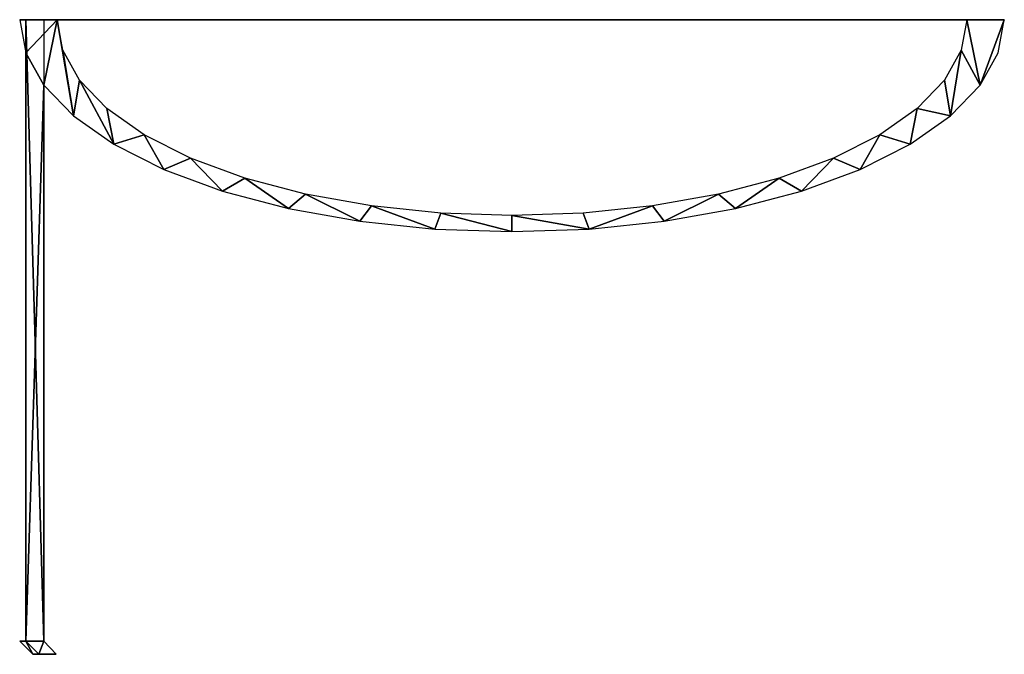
# Model space of a CAD drawing. Header units: centimetres. Extents: x -10.9 to 10.9, y -7.2 to 7.2.
# Tile 17 of 48: x -2.2 to 2.3, y -7.2 to -4.3. Entities that reach past the tile are written whole.
import ezdxf

# ---------------------------------------------------------------- set-up
doc = ezdxf.new("R2010")
doc.units = ezdxf.units.CM
doc.header["$LTSCALE"] = 2.54
doc.layers.get('0').update_dxf_attribs({"true_color": 0xff5454})

# ---------------------------------------------------------------- blocks, each defined once
blk = doc.blocks.new('Grupuj#3')
at = {"color": 253, "true_color": 0x999999}
for p, q in [((8.241968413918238, 9.023892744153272e-15, 0.037848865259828), (8.232553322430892, -0.05999999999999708, -0.02159568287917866)), ((8.241968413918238, 9.023892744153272e-15, 0.037848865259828), (8.232553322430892, -0.05999999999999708, -0.02159568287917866)), ((8.584419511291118, -0.05999999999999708, -0.04928815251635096), (8.584419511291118, 9.023892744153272e-15, 0.01089737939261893)), ((8.584419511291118, -0.05999999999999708, -0.04928815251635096), (8.584419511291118, 9.023892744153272e-15, 0.01089737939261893)), ((8.92687060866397, 3.609557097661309e-14, 0.03784886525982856), (8.936285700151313, -0.05999999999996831, -0.02159568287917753)), ((8.92687060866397, 3.609557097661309e-14, 0.03784886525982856), (8.936285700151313, -0.05999999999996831, -0.02159568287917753)), ((7.889351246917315, -0.05999999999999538, 0.06079984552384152), (8.232553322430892, -0.05999999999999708, -0.02159568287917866)), ((7.889351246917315, -0.05999999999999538, 0.06079984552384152), (8.232553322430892, -0.05999999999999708, -0.02159568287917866)), ((8.936285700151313, -0.05999999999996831, -0.02159568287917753), (9.279487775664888, -0.05999999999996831, 0.06079984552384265)), ((8.936285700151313, -0.05999999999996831, -0.02159568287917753), (9.279487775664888, -0.05999999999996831, 0.06079984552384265)), ((7.889351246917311, -2.900000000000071, 0.06079984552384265), (8.232553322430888, -2.900000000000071, -0.02159568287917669)), ((7.889351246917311, -2.900000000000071, 0.06079984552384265), (8.232553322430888, -2.900000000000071, -0.02159568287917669))]:
    blk.add_line(p, q, dxfattribs=at)
at = {"color": 0}
for p, q in [((9.279487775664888, -2.600697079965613, 0.06079984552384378), (8.93628570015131, -2.748483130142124, -0.02159568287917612)), ((9.279487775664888, -2.600697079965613, 0.06079984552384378), (8.93628570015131, -2.748483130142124, -0.02159568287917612)), ((8.584419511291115, -2.900000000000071, -0.04928815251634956), (8.584419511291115, -2.900000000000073, 0.1226803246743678)), ((8.584419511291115, -2.900000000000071, -0.04928815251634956), (8.584419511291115, -2.900000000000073, 0.1226803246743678))]:
    blk.add_line(p, q, dxfattribs=at)
at = {"color": 253, "true_color": 0x999999}
mesh = blk.add_polyface(dxfattribs=at)
corners = [(7.889351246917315, -0.05999999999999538, 0.06079984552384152), (8.241968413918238, 9.023892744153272e-15, 0.037848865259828), (8.232553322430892, -0.05999999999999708, -0.02159568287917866), (7.907949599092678, 9.023892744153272e-15, 0.11803968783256)]
mesh.append_faces([[corners[k] for k in face] for face in [(0, 1, 2), (1, 0, 3)]], dxfattribs={"vtx0": -1, "color": 253})
mesh = blk.add_polyface(dxfattribs=at)
corners = [(8.232553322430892, -0.05999999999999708, -0.02159568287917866), (8.584419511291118, 9.023892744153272e-15, 0.01089737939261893), (8.584419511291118, -0.05999999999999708, -0.04928815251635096), (8.241968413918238, 9.023892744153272e-15, 0.037848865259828)]
mesh.append_faces([[corners[k] for k in face] for face in [(0, 1, 2), (1, 0, 3)]], dxfattribs={"vtx0": -1, "color": 253})
mesh = blk.add_polyface(dxfattribs=at)
corners = [(8.584419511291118, 9.023892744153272e-15, 0.01089737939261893), (8.936285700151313, -0.05999999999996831, -0.02159568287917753), (8.584419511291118, -0.05999999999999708, -0.04928815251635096), (8.92687060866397, 3.609557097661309e-14, 0.03784886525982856)]
mesh.append_faces([[corners[k] for k in face] for face in [(0, 1, 2), (1, 0, 3)]], dxfattribs={"vtx0": -1, "color": 253})
mesh = blk.add_polyface(dxfattribs=at)
corners = [(8.92687060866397, 3.609557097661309e-14, 0.03784886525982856), (9.279487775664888, -0.05999999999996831, 0.06079984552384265), (8.936285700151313, -0.05999999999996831, -0.02159568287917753), (9.260889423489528, 3.609557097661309e-14, 0.1180396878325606)]
mesh.append_faces([[corners[k] for k in face] for face in [(0, 1, 2), (1, 0, 3)]], dxfattribs={"vtx0": -1, "color": 253})
mesh = blk.add_polyface(dxfattribs=at)
corners = [(7.889351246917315, -0.05999999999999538, 0.06079984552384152), (8.232553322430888, -2.900000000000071, -0.02159568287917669), (7.889351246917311, -2.900000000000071, 0.06079984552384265), (8.232553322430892, -0.05999999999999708, -0.02159568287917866)]
mesh.append_faces([[corners[k] for k in face] for face in [(0, 1, 2), (1, 0, 3)]], dxfattribs={"vtx0": -1, "color": 253})
mesh = blk.add_polyface(dxfattribs=at)
corners = [(8.936285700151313, -0.05999999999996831, -0.02159568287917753), (9.279487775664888, -2.600697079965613, 0.06079984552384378), (8.93628570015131, -2.748483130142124, -0.02159568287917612), (9.279487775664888, -0.05999999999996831, 0.06079984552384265)]
mesh.append_faces([[corners[k] for k in face] for face in [(0, 1, 2), (1, 0, 3)]], dxfattribs={"vtx0": -1, "color": 253})
mesh = blk.add_polyface(dxfattribs=at)
corners = [(8.93628570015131, -2.748483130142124, -0.02159568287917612), (8.584419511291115, -2.900000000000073, 0.1226803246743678), (8.584419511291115, -2.900000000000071, -0.04928815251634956), (9.279487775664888, -2.600697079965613, 0.06079984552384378), (9.605574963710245, -2.460280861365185, 0.1958695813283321), (8.909383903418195, -2.760067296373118, 0.1482555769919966), (9.226346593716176, -2.623580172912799, 0.2243515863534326), (9.906517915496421, -2.330691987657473, 0.3802876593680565), (9.527502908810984, -2.493899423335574, 0.3490946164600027), (9.805437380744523, -2.374218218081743, 0.5194130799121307), (10.17490641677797, -2.215121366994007, 0.6095130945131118), (10.05330634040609, -2.267483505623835, 0.731113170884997), (10.40413185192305, -2.116414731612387, 0.8779015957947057), (10.26500643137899, -2.176323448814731, 0.9789821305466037), (10.58854992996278, -2.037002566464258, 1.178844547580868), (10.43532489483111, -2.102982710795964, 1.256916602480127), (10.72361966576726, -1.978840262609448, 1.504931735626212), (10.56006792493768, -2.049267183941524, 1.558072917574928), (10.80601519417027, -1.943359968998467, 1.848133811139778), (10.6361639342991, -2.016499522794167, 1.875035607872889), (10.83370766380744, -1.931435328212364, 2.200000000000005), (10.66173918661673, -2.005486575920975, 2.200000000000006), (10.80601519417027, -1.94335996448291, 2.551866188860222), (10.6361639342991, -2.016499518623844, 2.524964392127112), (10.56006792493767, -2.049267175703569, 2.841927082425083), (10.72361966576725, -1.978840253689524, 2.895068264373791), (10.43532489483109, -2.102982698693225, 3.143083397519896), (10.58854992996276, -2.037002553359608, 3.221155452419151), (10.265006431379, -2.176323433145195, 3.421017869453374), (10.40413185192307, -2.11641471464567, 3.522098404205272), (10.05330634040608, -2.267483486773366, 3.668886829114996), (10.17490641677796, -2.215121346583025, 3.79048690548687), (9.805437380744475, -2.374218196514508, 3.880586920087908), (9.906517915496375, -2.330691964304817, 4.01971234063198), (9.527502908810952, -2.493899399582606, 4.050905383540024), (9.605574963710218, -2.460280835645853, 4.204130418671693), (9.226346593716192, -2.623580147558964, 4.175648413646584), (8.909383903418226, -2.760067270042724, 4.251744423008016), (9.279487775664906, -2.60069705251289, 4.33920015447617), (8.584419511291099, -2.900000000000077, 4.277319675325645), (8.5844195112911, -2.900000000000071, 4.449288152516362), (8.936285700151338, -2.748483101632, 4.42159568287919)]
mesh.append_faces([[corners[k] for k in face] for face in [(0, 1, 2), (40, 38, 41)]], dxfattribs={"vtx0": -1, "color": 253})
mesh.append_faces([[corners[k] for k in face] for face in [(1, 4, 5), (5, 4, 6), (6, 7, 8), (8, 7, 9), (9, 10, 11), (11, 12, 13), (13, 14, 15), (15, 16, 17), (17, 18, 19), (19, 20, 21), (21, 22, 23), (23, 22, 24), (24, 25, 26), (26, 27, 28), (28, 29, 30), (30, 31, 32), (32, 33, 34), (34, 35, 36), (36, 35, 37), (37, 38, 39), (39, 38, 40)]], dxfattribs={"vtx0": -1, "vtx1": -1, "color": 253})
mesh.append_faces([[corners[k] for k in face] for face in [(1, 0, 3), (1, 3, 4), (6, 4, 7), (9, 7, 10), (11, 10, 12), (13, 12, 14), (15, 14, 16), (17, 16, 18), (19, 18, 20), (21, 20, 22), (24, 22, 25), (26, 25, 27), (28, 27, 29), (30, 29, 31), (32, 31, 33), (34, 33, 35), (37, 35, 38)]], dxfattribs={"vtx0": -1, "vtx2": -1, "color": 253})
mesh = blk.add_polyface(dxfattribs=at)
corners = [(8.584419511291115, -2.900000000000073, 0.1226803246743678), (8.232553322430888, -2.900000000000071, -0.02159568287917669), (8.584419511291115, -2.900000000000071, -0.04928815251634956), (7.889351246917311, -2.900000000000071, 0.06079984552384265), (7.56326405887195, -2.900000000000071, 0.1958695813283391), (8.259455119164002, -2.900000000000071, 0.1482555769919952), (7.942492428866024, -2.900000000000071, 0.2243515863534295), (7.262321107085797, -2.900000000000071, 0.3802876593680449), (7.641336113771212, -2.900000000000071, 0.3490946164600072), (7.363401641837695, -2.900000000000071, 0.5194130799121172), (6.993932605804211, -2.900000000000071, 0.6095130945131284), (7.115532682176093, -2.90000000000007, 0.7311131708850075), (6.764707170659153, -2.900000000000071, 0.8779015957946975), (6.903832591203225, -2.900000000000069, 0.9789821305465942), (6.580289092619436, -2.900000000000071, 1.178844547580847), (6.733514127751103, -2.90000000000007, 1.256916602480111), (6.44521935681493, -2.900000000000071, 1.504931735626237), (6.608771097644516, -2.900000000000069, 1.55807291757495), (6.362823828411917, -2.900000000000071, 1.848133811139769), (6.532675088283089, -2.90000000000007, 1.875035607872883), (6.335131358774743, -2.900000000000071, 2.199999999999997), (6.50709983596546, -2.900000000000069, 2.199999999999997), (6.53267508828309, -2.900000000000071, 2.524964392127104), (6.362823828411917, -2.900000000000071, 2.551866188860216), (6.608771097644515, -2.900000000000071, 2.841927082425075), (6.445219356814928, -2.900000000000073, 2.895068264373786), (6.733514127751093, -2.900000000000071, 3.143083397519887), (6.580289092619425, -2.900000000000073, 3.22115545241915), (6.903832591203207, -2.900000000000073, 3.42101786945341), (6.764707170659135, -2.900000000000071, 3.522098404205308), (7.115532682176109, -2.900000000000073, 3.668886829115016), (6.993932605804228, -2.900000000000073, 3.790486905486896), (7.363401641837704, -2.900000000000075, 3.880586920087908), (7.262321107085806, -2.900000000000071, 4.019712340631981), (7.641336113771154, -2.900000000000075, 4.050905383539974), (7.563264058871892, -2.900000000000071, 4.204130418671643), (7.942492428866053, -2.900000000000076, 4.175648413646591), (8.25945511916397, -2.900000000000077, 4.251744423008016), (7.88935124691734, -2.900000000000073, 4.339200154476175), (8.584419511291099, -2.900000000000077, 4.277319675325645), (8.5844195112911, -2.900000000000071, 4.449288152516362), (8.232553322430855, -2.900000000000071, 4.421595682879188)]
mesh.append_faces([[corners[k] for k in face] for face in [(0, 1, 2), (38, 40, 41)]], dxfattribs={"vtx0": -1, "color": 253})
mesh.append_faces([[corners[k] for k in face] for face in [(1, 0, 3), (3, 0, 4), (4, 6, 7), (7, 9, 10), (10, 11, 12), (12, 13, 14), (14, 15, 16), (16, 17, 18), (18, 19, 20), (20, 22, 23), (23, 24, 25), (25, 26, 27), (27, 28, 29), (29, 30, 31), (31, 32, 33), (33, 34, 35), (35, 37, 38)]], dxfattribs={"vtx0": -1, "vtx1": -1, "color": 253})
mesh.append_faces([[corners[k] for k in face] for face in [(4, 0, 5), (4, 5, 6), (7, 6, 8), (7, 8, 9), (10, 9, 11), (12, 11, 13), (14, 13, 15), (16, 15, 17), (18, 17, 19), (20, 19, 21), (20, 21, 22), (23, 22, 24), (25, 24, 26), (27, 26, 28), (29, 28, 30), (31, 30, 32), (33, 32, 34), (35, 34, 36), (35, 36, 37), (38, 37, 39), (38, 39, 40)]], dxfattribs={"vtx0": -1, "vtx2": -1, "color": 253})
blk = doc.blocks.new('Grupuj#8')
at = {"color": 0, "extrusion": (1, 1.148570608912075e-15, 1.490116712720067e-08), "rotation": 90.00000000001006}
blk.add_blockref('Grupuj#3', (1.89044891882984e-12, -2.296077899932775e-08, 0.04928828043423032), dxfattribs=at)
blk = doc.blocks.new('Oltens Vernal bateria prysznicowa _cienna chrom 33004100')
at = {"color": 0}
blk.add_blockref('Grupuj#8', (8.70071188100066, 0, -0.9172097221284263), dxfattribs=at)

msp = doc.modelspace()

# ---------------------------------------------------------------- block references
at = {"color": 0}
msp.add_blockref('Oltens Vernal bateria prysznicowa _cienna chrom 33004100', (-10.9, -7.15622805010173, -5.065687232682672), dxfattribs=at)

doc.saveas('drawing.dxf')
